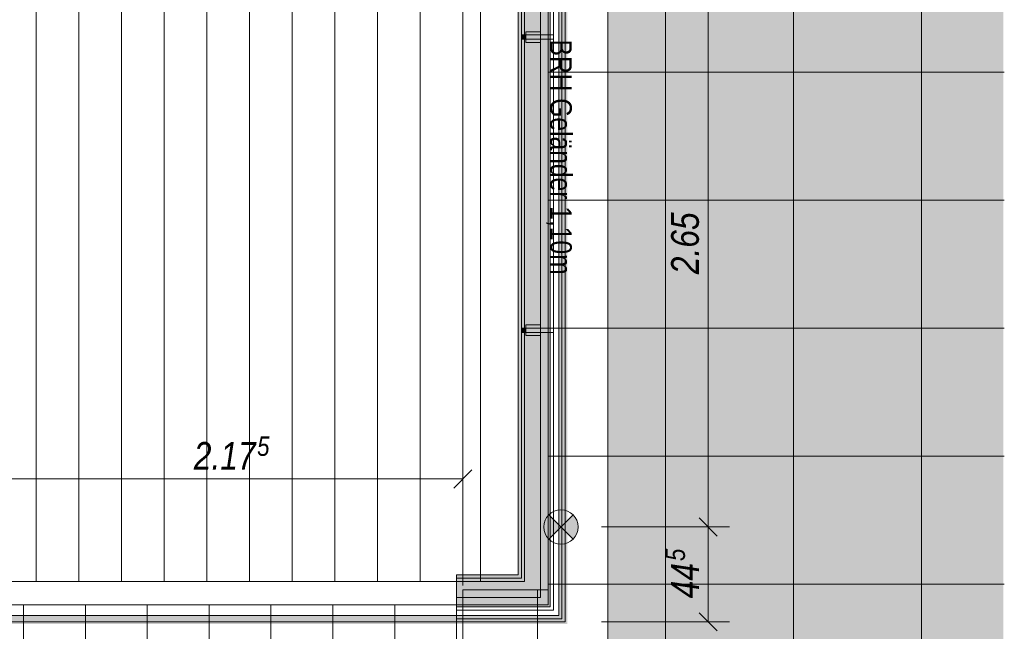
# Model space of a CAD drawing. Extents: x -620 to 300, y 62 to 1112.
# Tile 122 of 235: x -16 to 77, y 260 to 317. Entities that reach past the tile are written whole.
import ezdxf
from ezdxf.lldxf.tags import DXFTag

# ---------------------------------------------------------------- set-up
doc = ezdxf.new("R2010")
doc.units = 0
doc.layers.get('0').update_dxf_attribs({"lineweight": 13})
for name, color, linetype, lineweight, true_color in [('00_ E_ST_Handlaufleuchte', 7, 'Continuous', 13, 0xb2b200), ('00_E_ST_Handlaufleuchte_Bem', 7, 'Continuous', 5, 0x7d7d00), ('00_E_ST_Handlaufleuchte_Kabel', 3, 'Continuous', 18, 0x00ff00), ('00_E_ST_Handlaufleuchte–Handlauf-Position', 7, 'Continuous', 5, 0x0000b2), ('30 -33 Aussenwände- 7 Fassade_ Elemente', 7, 'Continuous', 9, 0x00aacc), ('30 -34 Innenwände- 6 Elemente', 7, 'Continuous', 9, 0xff6633), ('30 -35 Decken- 2.2 Treppen Außen', 9, 'Continuous', 9, 0x808080), ('30 -36 Dächer- 3 Dachbeläge', 7, 'Continuous', 15, 0x9999ff), ('30 -36 Dächer- 4 Dachbekleidungen', 7, 'Continuous', 9, 0xccccff), ('60- 61 allgemeine Ausstattung- 4 Terrassen', 9, 'Continuous', 9, 0x808080), ('70 -72 Beschriftung- 1 Beschriftung allgemein', 7, 'Continuous', 9, 0xff6633), ('iwb_Layout BA_Markierung', 7, 'Continuous', 9, 0xbadcdc)]:
    doc.layers.add(name, color=color, linetype=linetype, lineweight=lineweight, true_color=true_color)
doc.layers.add('70 -71 Achsen- 1 Gebäudeachsen', color=7, linetype='STRICHPUNKT2-A06CPVE5L0', lineweight=18)
doc.styles.get("Standard").update_dxf_attribs({"font": 'ARIALN.TTF'})
tags = doc.linetypes.add('grob-A06CPVE1L0', pattern=[14, 3, -8, 3]).pattern_tags.tags
tags[8:9] = [DXFTag(74, 4), DXFTag(75, 0), DXFTag(340, '0'), DXFTag(46, 0.0), DXFTag(50, 0.0), DXFTag(44, 0.0), DXFTag(45, 0.0)]
tags[6:7] = [DXFTag(74, 4), DXFTag(75, 0), DXFTag(340, '0'), DXFTag(46, 0.0), DXFTag(50, 0.0), DXFTag(44, 0.0), DXFTag(45, 0.0)]
tags[4:5] = [DXFTag(74, 4), DXFTag(75, 0), DXFTag(340, '0'), DXFTag(46, 0.0), DXFTag(50, 0.0), DXFTag(44, 0.0), DXFTag(45, 0.0)]
tags = doc.linetypes.add('STRICHPUNKT2-A06CPVE5L0', pattern=[12.7, 6.35, -3.175, 0, -3.175]).pattern_tags.tags
tags[10:11] = [DXFTag(74, 4), DXFTag(75, 0), DXFTag(340, '0'), DXFTag(46, 0.0), DXFTag(50, 0.0), DXFTag(44, 0.0), DXFTag(45, 0.0)]
tags[8:9] = [DXFTag(74, 4), DXFTag(75, 0), DXFTag(340, '0'), DXFTag(46, 0.0), DXFTag(50, 0.0), DXFTag(44, 0.0), DXFTag(45, 0.0)]
tags[6:7] = [DXFTag(74, 4), DXFTag(75, 0), DXFTag(340, '0'), DXFTag(46, 0.0), DXFTag(50, 0.0), DXFTag(44, 0.0), DXFTag(45, 0.0)]
tags[4:5] = [DXFTag(74, 4), DXFTag(75, 0), DXFTag(340, '0'), DXFTag(46, 0.0), DXFTag(50, 0.0), DXFTag(44, 0.0), DXFTag(45, 0.0)]

# ---------------------------------------------------------------- blocks, each defined once
blk = doc.blocks.new('Polygon-A06CPVDVL0')
at = {"color": 0, "linetype": 'ByBlock', "lineweight": -2, "ltscale": 0.13}
blk.add_solid([(39.43, 86.616), (39.263, 1083.814), (76.501, 86.518), (76.501, 1083.814)], dxfattribs=at)
blk = doc.blocks.new('Referenz-A06CPVE6L0')
at = {"layer": '30 -33 Aussenwände- 7 Fassade_ Elemente', "color": 0, "linetype": 'Continuous', "ltscale": 0.13}
for p, q in [((27.481, 264.653), (27.481, 372.513)), ((31.621, 372.513), (31.621, 264.653)), ((31.621, 264.653), (31.621, 372.513)), ((25.241, 220.253), (25.241, 264.653)), ((25.241, 264.653), (31.621, 264.653)), ((31.621, 264.653), (27.481, 264.653))]:
    blk.add_line(p, q, dxfattribs=at)
at = {"layer": '30 -34 Innenwände- 6 Elemente', "color": 0, "linetype": 'Continuous', "ltscale": 0.13}
for p, q in [((31.621, 372.513), (31.621, 264.653)), ((33.821, 262.453), (33.821, 372.513)), ((34.821, 372.513), (34.821, 261.453)), ((35.421, 260.853), (35.421, 372.513)), ((31.621, 264.653), (25.241, 264.653)), ((25.241, 264.653), (25.241, 262.453)), ((25.241, 262.453), (33.821, 262.453)), ((34.821, 261.453), (25.241, 261.453)), ((25.241, 261.453), (25.241, 260.853)), ((25.241, 260.853), (35.421, 260.853))]:
    blk.add_line(p, q, dxfattribs=at)
at = {"layer": '30 -35 Decken- 2.2 Treppen Außen', "color": 0, "linetype": 'Continuous', "ltscale": 0.13}
for p, q in [((25.241, 264.653), (-138.159, 264.653)), ((-101.54, 264.653), (25.241, 264.653)), ((25.241, 264.653), (25.241, 262.453)), ((25.241, 220.253), (25.241, 264.653)), ((25.241, 262.453), (25.241, 264.653)), ((-138.159, 262.453), (25.241, 262.453)), ((25.241, 262.453), (-102.007, 262.453)), ((-21.159, 262.453), (-15.359, 262.453)), ((-15.359, 262.453), (-9.559, 262.453)), ((-15.359, 222.453), (-15.359, 262.453)), ((-9.559, 262.453), (-3.759, 262.453)), ((-9.559, 222.453), (-9.559, 262.453)), ((-3.759, 262.453), (2.041, 262.453)), ((-3.759, 222.453), (-3.759, 262.453)), ((2.041, 262.453), (7.841, 262.453)), ((2.041, 222.453), (2.041, 262.453)), ((7.841, 262.453), (13.641, 262.453)), ((7.841, 222.453), (7.841, 262.453)), ((13.641, 262.453), (19.441, 262.453)), ((13.641, 222.453), (13.641, 262.453)), ((19.441, 262.453), (25.241, 262.453)), ((19.441, 222.453), (19.441, 262.453)), ((25.241, 261.453), (-138.159, 261.453)), ((-102.22, 261.453), (25.241, 261.453)), ((25.241, 261.453), (25.241, 260.853)), ((25.241, 260.853), (25.241, 261.453)), ((-138.159, 260.853), (25.241, 260.853)), ((25.241, 260.853), (-102.347, 260.853))]:
    blk.add_line(p, q, dxfattribs=at)
at = {"layer": '30 -35 Decken- 2.2 Treppen Außen', "color": 0, "linetype": 'grob-A06CPVE1L0', "ltscale": 0.13}
for p, q in [((25.241, 264.653), (-101.54, 264.653)), ((25.241, 220.253), (25.241, 264.653)), ((25.241, 262.453), (25.241, 264.653)), ((-102.007, 262.453), (25.241, 262.453)), ((-21.159, 262.453), (-15.359, 262.453)), ((-15.359, 262.453), (-9.559, 262.453)), ((-15.359, 222.453), (-15.359, 262.453)), ((-9.559, 262.453), (-3.759, 262.453)), ((-9.559, 222.453), (-9.559, 262.453)), ((-3.759, 262.453), (2.041, 262.453)), ((-3.759, 222.453), (-3.759, 262.453)), ((2.041, 262.453), (7.841, 262.453)), ((2.041, 222.453), (2.041, 262.453)), ((7.841, 262.453), (13.641, 262.453)), ((7.841, 222.453), (7.841, 262.453)), ((13.641, 262.453), (19.441, 262.453)), ((13.641, 222.453), (13.641, 262.453)), ((19.441, 262.453), (25.241, 262.453)), ((19.441, 222.453), (19.441, 262.453))]:
    blk.add_line(p, q, dxfattribs=at)
at = {"layer": '30 -36 Dächer- 3 Dachbeläge', "color": 0, "linetype": 'Continuous', "ltscale": 0.15}
for p, q in [((31.021, 376.053), (31.021, 265.253)), ((34.021, 262.253), (34.021, 376.053)), ((31.021, 265.253), (25.234, 265.253)), ((25.234, 265.253), (25.234, 262.253)), ((25.234, 262.253), (34.021, 262.253))]:
    blk.add_line(p, q, dxfattribs=at)
at = {"layer": '30 -36 Dächer- 3 Dachbeläge', "color": 0, "lineweight": 9}
for p, q in [((31.321, 315.903), (31.721, 315.903)), ((31.721, 315.903), (31.721, 315.503)), ((31.721, 315.503), (31.321, 315.503)), ((31.321, 288.403), (31.721, 288.403)), ((31.721, 288.403), (31.721, 288.003)), ((31.721, 288.003), (31.321, 288.003))]:
    blk.add_line(p, q, dxfattribs=at)
at = {"layer": '30 -36 Dächer- 3 Dachbeläge', "color": 0, "lineweight": 0}
for points in [[(31.021, 265.253), (31.021, 376.053), (34.021, 262.253)], [(34.021, 262.253), (31.021, 376.053), (34.021, 376.053)], [(31.721, 315.503), (31.721, 315.903), (31.321, 315.503)], [(31.321, 315.503), (31.721, 315.903), (31.321, 315.903)], [(31.721, 288.003), (31.721, 288.403), (31.321, 288.003)], [(31.321, 288.003), (31.721, 288.403), (31.321, 288.403)], [(25.234, 262.253), (25.234, 265.253), (31.021, 262.253)], [(31.021, 262.253), (25.234, 265.253), (31.021, 265.253)], [(31.021, 262.253), (31.021, 265.253), (34.021, 262.253)]]:
    blk.add_solid(points, dxfattribs=at)
at = {"layer": '30 -36 Dächer- 4 Dachbekleidungen', "color": 0, "linetype": 'Continuous', "ltscale": 0.13}
for p, q in [((31.321, 376.053), (31.321, 264.953)), ((33.121, 263.153), (33.121, 376.053)), ((34.321, 376.053), (34.321, 261.953)), ((35.121, 261.153), (35.121, 376.053)), ((33.121, 316.203), (31.721, 316.203)), ((31.721, 316.203), (31.721, 315.903)), ((33.121, 315.903), (31.721, 315.903)), ((31.721, 315.903), (31.721, 315.503)), ((33.121, 315.903), (34.321, 315.903)), ((34.321, 315.903), (34.321, 315.503)), ((31.721, 315.503), (33.121, 315.503)), ((31.721, 315.203), (31.721, 315.503)), ((33.121, 315.203), (31.721, 315.203)), ((34.321, 315.503), (33.121, 315.503)), ((33.121, 288.703), (31.721, 288.703)), ((31.721, 288.703), (31.721, 288.403)), ((33.121, 288.403), (31.721, 288.403)), ((31.721, 288.403), (31.721, 288.003)), ((33.121, 288.403), (34.321, 288.403)), ((34.321, 288.403), (34.321, 288.003)), ((31.721, 288.003), (33.121, 288.003)), ((31.721, 287.703), (31.721, 288.003)), ((33.121, 287.703), (31.721, 287.703)), ((34.321, 288.003), (33.121, 288.003)), ((31.321, 264.953), (25.234, 264.953)), ((25.234, 264.953), (25.234, 263.153)), ((25.234, 263.153), (33.121, 263.153)), ((34.321, 261.953), (25.234, 261.953)), ((25.234, 261.953), (25.234, 261.153)), ((25.234, 261.153), (35.121, 261.153))]:
    blk.add_line(p, q, dxfattribs=at)
at = {"layer": '60- 61 allgemeine Ausstattung- 4 Terrassen', "color": 0}
for p, q in [((56.841, 213.853), (56.841, 450.053)), ((44.841, 213.853), (44.841, 376.653)), ((33.821, 372.513), (33.821, 263.853)), ((68.841, 213.853), (68.841, 372.853)), ((-14.166, 264.653), (-14.166, 335.853)), ((-10.166, 264.653), (-10.166, 335.853)), ((-6.166, 264.653), (-6.166, 335.853)), ((-2.166, 264.653), (-2.166, 335.853)), ((1.834, 264.653), (1.834, 335.853)), ((5.834, 264.653), (5.834, 335.853)), ((9.834, 264.653), (9.834, 335.853)), ((13.834, 264.653), (13.834, 335.853)), ((17.834, 264.653), (17.834, 335.853)), ((21.834, 264.653), (21.834, 335.853)), ((25.834, 264.653), (25.834, 335.853)), ((27.481, 335.853), (27.481, 264.653)), ((33.821, 312.394), (76.595, 312.394)), ((33.821, 300.394), (76.595, 300.394)), ((33.821, 288.394), (76.595, 288.394)), ((33.821, 276.394), (76.595, 276.394)), ((27.481, 264.653), (-138.166, 264.653)), ((33.821, 264.394), (76.595, 264.394)), ((33.821, 263.853), (25.821, 263.853)), ((25.821, 263.853), (25.821, 222.453)), ((32.841, 222.453), (32.841, 263.853))]:
    blk.add_line(p, q, dxfattribs=at)
at = {"layer": '70 -71 Achsen- 1 Gebäudeachsen', "color": 0, "linetype": 'STRICHPUNKT2-A06CPVE5L0', "ltscale": 0.18}
blk.add_line((39.421, 1084.393), (39.421, 84.953), dxfattribs=at)
at = {"layer": '70 -72 Beschriftung- 1 Beschriftung allgemein', "color": 0, "linetype": 'Continuous', "ltscale": 0.13, "insert": (36.047, 315.472), "char_height": 2.01377, "attachment_point": 1, "rotation": 270}
blk.add_mtext('{\\fArial Narrow;BRH Geländer 1,10m}', dxfattribs=at)
blk = doc.blocks.new('Polygon-A06CPVFIL0')
at = {"linetype": 'ByBlock', "lineweight": -2, "ltscale": 0.13}
blk.add_hatch(color=0, dxfattribs=at).paths.add_polyline_path([(-138.159, 261.453), (34.821, 261.453), (34.821, 372.513), (35.621, 372.513), (35.621, 260.653), (-138.159, 260.653)])
blk = doc.blocks.new('Maß-A06CPVFOL0')
at = {"color": 0, "linetype": 'ByBlock', "lineweight": -2, "ltscale": 0.13}
for p, q in [((47.973, 323.602), (49.67, 321.905)), ((50.821, 322.753), (38.821, 322.753)), ((48.821, 269.753), (48.821, 322.753)), ((47.973, 270.602), (49.67, 268.905)), ((50.821, 269.753), (38.821, 269.753))]:
    blk.add_line(p, q, dxfattribs=at)
at = {"color": 0, "linetype": 'ByBlock', "lineweight": -2, "ltscale": 0.13, "insert": (45.355, 293.459), "char_height": 2.6, "attachment_point": 1, "rotation": 90}
blk.add_mtext('{\\fArial Narrow|b0|i1;2.65}', dxfattribs=at)
blk = doc.blocks.new('Maß-A06CPVFQL0')
at = {"color": 0, "linetype": 'ByBlock', "lineweight": -2, "ltscale": 0.13}
for p, q in [((49.67, 268.905), (47.973, 270.602)), ((50.821, 269.753), (38.821, 269.753)), ((48.821, 260.853), (48.821, 269.753)), ((49.67, 260.005), (47.973, 261.702)), ((50.821, 260.853), (38.821, 260.853))]:
    blk.add_line(p, q, dxfattribs=at)
at = {"color": 0, "linetype": 'ByBlock', "lineweight": -2, "ltscale": 0.13, "attachment_point": 1, "rotation": 90}
for s, insert, char_height in [('{\\fArial Narrow|b0|i1;5}', (44.835, 266.557), 1.82), ('{\\fArial Narrow|b0|i1;44}', (45.355, 263.062), 2.6)]:
    blk.add_mtext(s, dxfattribs=dict(at, insert=insert, char_height=char_height))
blk = doc.blocks.new('Blockreferenz-A06CPVG8L0')
at = {"lineweight": -2}
for points in [[(33.884, 270.891), (35.021, 269.753), (33.884, 268.616), (33.629, 268.949), (33.468, 269.337), (33.413, 269.753), (33.468, 270.17), (33.629, 270.558)], [(35.021, 269.753), (36.159, 270.891), (36.414, 270.558), (36.575, 270.17), (36.63, 269.753), (36.575, 269.337), (36.414, 268.949), (36.159, 268.616)]]:
    blk.add_hatch(color=0, dxfattribs=at).paths.add_polyline_path(points)
at = {"color": 0, "lineweight": -2}
for p, q in [((33.884, 268.616), (36.159, 270.891)), ((33.884, 270.891), (36.159, 268.616))]:
    blk.add_line(p, q, dxfattribs=at)
blk.add_circle((35.021, 269.753), 1.608, dxfattribs=at)
blk = doc.blocks.new('Maß-A06CPVGUL0')
at = {"color": 0, "linetype": 'ByBlock', "lineweight": -2, "ltscale": 0.13}
for p, q in [((-17.689, 276.253), (-17.689, 264.253)), ((25.821, 276.253), (25.821, 264.253)), ((-16.84, 275.102), (-18.537, 273.405)), ((26.67, 275.102), (24.973, 273.405)), ((-17.689, 274.253), (25.821, 274.253))]:
    blk.add_line(p, q, dxfattribs=at)
at = {"color": 0, "linetype": 'ByBlock', "lineweight": -2, "ltscale": 0.13, "attachment_point": 1}
for s, insert, char_height in [('{\\fArial Narrow|b0|i1;5}', (6.541, 278.24), 1.82), ('{\\fArial Narrow|b0|i1;2.17}', (0.603, 277.72), 2.6)]:
    blk.add_mtext(s, dxfattribs=dict(at, insert=insert, char_height=char_height))
blk = doc.blocks.new('Polylinie-A06CPVKSL0')
at = {"color": 0, "linetype": 'ByBlock', "lineweight": -2, "ltscale": 0.18}
for points in [[(35.323, 261.053), (35.123, 261.253), (35.323, 372.513), (35.123, 372.513)], [(-111.479, 261.053), (-111.479, 261.253), (35.323, 261.053), (35.123, 261.253)]]:
    blk.add_solid(points, dxfattribs=at)

msp = doc.modelspace()

# ---------------------------------------------------------------- block references
at = {"color": 8, "lineweight": 13, "ltscale": 0.13, "true_color": 0x808080}
msp.add_blockref('Referenz-A06CPVE6L0', (0, 0), dxfattribs=at)
at = {"layer": '00_ E_ST_Handlaufleuchte', "ltscale": 0.13}
msp.add_blockref('Blockreferenz-A06CPVG8L0', (0, 0), dxfattribs=at)
at = {"layer": '00_E_ST_Handlaufleuchte_Bem', "ltscale": 0.13}
for name in ['Maß-A06CPVFOL0', 'Maß-A06CPVGUL0', 'Maß-A06CPVFQL0']:
    msp.add_blockref(name, (0, 0), dxfattribs=at)
at = {"layer": '00_E_ST_Handlaufleuchte_Kabel', "ltscale": 0.18}
msp.add_blockref('Polylinie-A06CPVKSL0', (0, 0), dxfattribs=at)
at = {"layer": '00_E_ST_Handlaufleuchte–Handlauf-Position', "ltscale": 0.13}
msp.add_blockref('Polygon-A06CPVFIL0', (0, 0), dxfattribs=at)
at = {"layer": 'iwb_Layout BA_Markierung', "ltscale": 0.13}
msp.add_blockref('Polygon-A06CPVDVL0', (0, 0), dxfattribs=at)

doc.saveas('drawing.dxf')
